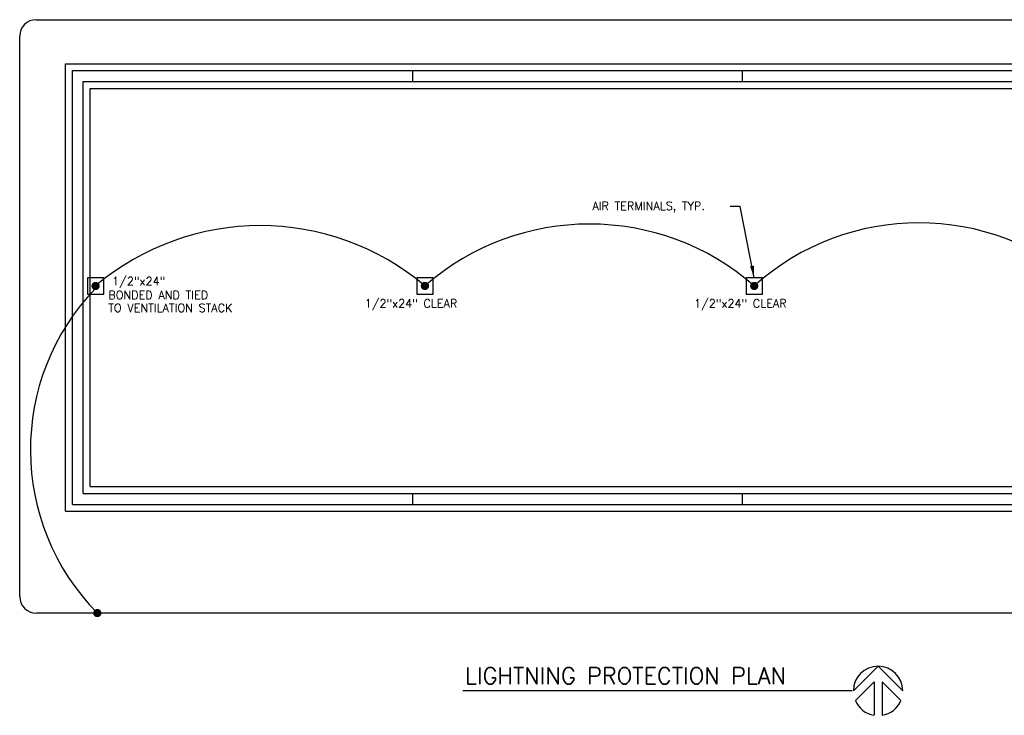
# Model space of a CAD drawing. Header units: inches. Extents: x 944 to 2397, y 2554 to 4323.
# Tile 1 of 3: x 944 to 1662, y 2857 to 3364. Entities that reach past the tile are written whole.
import ezdxf

# ---------------------------------------------------------------- set-up
doc = ezdxf.new("R2010")
doc.units = ezdxf.units.IN
doc.header["$MEASUREMENT"] = 0
doc.linetypes.add('DASHED', pattern=[7.275, 4.85, -2.425])
doc.layers.get('0').update_dxf_attribs({"linetype": 'CONTINUOUS'})
for name, color, linetype in [('COM-DIMS', 2, 'CONTINUOUS'), ('g-anno-text', 7, 'CONTINUOUS'), ('m-hvac-sdct', 7, 'CONTINUOUS'), ('S-FLOR-LW20', 1, 'CONTINUOUS'), ('S-FNDN', 4, 'DASHED'), ('TITLE', 2, 'CONTINUOUS')]:
    doc.layers.add(name, color=color, linetype=linetype)
doc.styles.add('SIMPLEX', font='simplex')
doc.dimstyles.new('DIM', dxfattribs={"dimscale": 48, "dimtxt": 0.125, "dimasz": 0.18, "dimexe": 0.09, "dimexo": 0.0625, "dimgap": 0.05, "dimtad": 0, "dimdec": 0, "dimzin": 0, "dimdsep": 46, "dimlunit": 4, "dimtxsty": 'SIMPLEX', "dimcen": 0.09, "dimadec": 0, "dimazin": 0, "dimtfac": 1, "dimtdec": 0, "dimtofl": 0, "dimtmove": 2, "dimatfit": 3, "dimfxl": 0, "dimfrac": 1, "dimtolj": 1, "dimtzin": 1, "dimarcsym": 0})

# ---------------------------------------------------------------- blocks, each defined once
blk = doc.blocks.new('N_ARROW')
at = {"color": 4}
for p, q in [((-0.147, 0.345), (0.136, 0.062)), ((0, 0.375), (0.375, 0)), ((0.136, 0.062), (-0.37, 0.062)), ((0.136, -0.063), (-0.37, -0.063)), ((0.136, -0.063), (-0.147, -0.345)), ((0.375, 0), (0, -0.375))]:
    blk.add_line(p, q, dxfattribs=at)
for start, end in [(113.0515, 170.4059), (270, 90), (189.5941, 246.9485)]:
    blk.add_arc((0, 0), 0.375, start, end, dxfattribs=at)

msp = doc.modelspace()

# ---------------------------------------------------------------- linework, layer by layer
at = {"layer": 'COM-DIMS', "linetype": 'Continuous'}
for p, q in [((1469.08, 3227.68), (1461.92, 3227.68)), ((1463.92, 3227.68), (1463.57, 3227.68))]:
    msp.add_line(p, q, dxfattribs=at)
at = {"layer": 'g-anno-text', "linetype": 'DASHED', "ltscale": 0.0625}
for p, q in [((956.11, 3363.82), (1985.14, 3363.82)), ((944.11, 2943.52), (944.11, 3351.82)), ((1985.14, 2931.52), (956.11, 2931.52))]:
    msp.add_line(p, q, dxfattribs=at)
at = {"layer": 'g-anno-text', "linetype": 'Continuous'}
for points in [[(993.4, 3163.83), (1005.4, 3163.83), (1005.4, 3175.83), (993.4, 3175.83)], [(1233.4, 3163.83), (1245.4, 3163.83), (1245.4, 3175.83), (1233.4, 3175.83)], [(1473.4, 3163.83), (1485.4, 3163.83), (1485.4, 3175.83), (1473.4, 3175.83)]]:
    msp.add_lwpolyline(points, close=True, dxfattribs=at)
for centre, radius, start, end in [((956.11, 3351.82), 12, 90, 180), ((1359.4, 3032.73), 182.2, 48.80488, 131.19512), ((1599.4, 3036.39), 179.46, 48.03542, 131.96458), ((1119.4, 3028.06), 185.74, 49.75432, 130.24568), ((1121.63, 3050.56), 169.69, 136.16138, 224.5446), ((956.11, 2943.52), 12, 180, 270)]:
    msp.add_arc(centre, radius, start, end, dxfattribs=at)
at = {"layer": 'm-hvac-sdct', "linetype": 'Continuous', "const_width": 3}
for points in [[(997.9, 3169.83, 1), (1000.9, 3169.83, 1)], [(1237.9, 3169.83, 1), (1240.9, 3169.83, 1)], [(1477.9, 3169.83, 1), (1480.9, 3169.83, 1)], [(999.19, 2931.52, -1), (1002.19, 2931.52, -1)]]:
    msp.add_lwpolyline(points, format="xyb", close=True, dxfattribs=at)
at = {"layer": 'S-FLOR-LW20', "linetype": 'Continuous'}
for p, q in [((1230.48, 3326.69), (1230.48, 3318.69)), ((1470.48, 3326.69), (1470.48, 3318.69)), ((1230.48, 3018.7), (1230.48, 3010.7)), ((1470.48, 3018.7), (1470.48, 3010.7))]:
    msp.add_line(p, q, dxfattribs=at)
at = {"layer": 'S-FNDN', "linetype": 'Continuous'}
for p, q in [((977.48, 3331.69), (1950.48, 3331.69)), ((977.48, 3005.7), (977.48, 3331.69)), ((982.48, 3326.69), (1950.48, 3326.69)), ((982.48, 3010.7), (982.48, 3326.69)), ((990.48, 3318.69), (1950.48, 3318.69)), ((990.48, 3018.7), (990.48, 3318.69)), ((995.48, 3313.69), (1950.48, 3313.69)), ((995.48, 3023.7), (995.48, 3313.69)), ((995.48, 3023.7), (1950.48, 3023.7)), ((990.48, 3018.7), (1950.48, 3018.7)), ((982.48, 3010.7), (1950.48, 3010.7)), ((977.48, 3005.7), (1950.48, 3005.7))]:
    msp.add_line(p, q, dxfattribs=at)
at = {"layer": 'TITLE', "linetype": 'Continuous'}
msp.add_line((1267.12, 2875), (1550.71, 2875), dxfattribs=at)

# ---------------------------------------------------------------- block references
at = {"layer": 'TITLE', "linetype": 'Continuous', "xscale": 48, "yscale": 48, "zscale": 48, "rotation": 90}
msp.add_blockref('N_ARROW', (1569.65, 2874.75), dxfattribs=at)

# ---------------------------------------------------------------- texts
at = {"layer": 'COM-DIMS', "linetype": 'Continuous', "style": 'SIMPLEX'}
for s, p in [('AIR TERMINALS, TYP.', (1361.42, 3225.16)), ('1/2"x24"', (1011.42, 3170.39)), ('BONDED AND TIED', (1008.65, 3160.25)), ('1/2"x24" CLEAR', (1195.44, 3154.12)), ('1/2"x24" CLEAR', (1435.44, 3154.12)), ('TO VENTILATION STACK', (1008.65, 3150.82))]:
    msp.add_text(s, height=6, dxfattribs=at).set_placement(p)
at = {"layer": 'TITLE', "linetype": 'Continuous', "style": 'SIMPLEX'}
msp.add_text('LIGHTNING PROTECTION PLAN', height=12, dxfattribs=at).set_placement((1268.62, 2879.8))

# ---------------------------------------------------------------- leaders
at = {"layer": 'COM-DIMS', "linetype": 'Continuous'}
msp.add_leader([(1479.4, 3175.83), (1469.08, 3227.68)], dimstyle='DIM', override={"dimgap": 0.05, "dimtad": 0}, dxfattribs=at)

doc.saveas('drawing.dxf')
